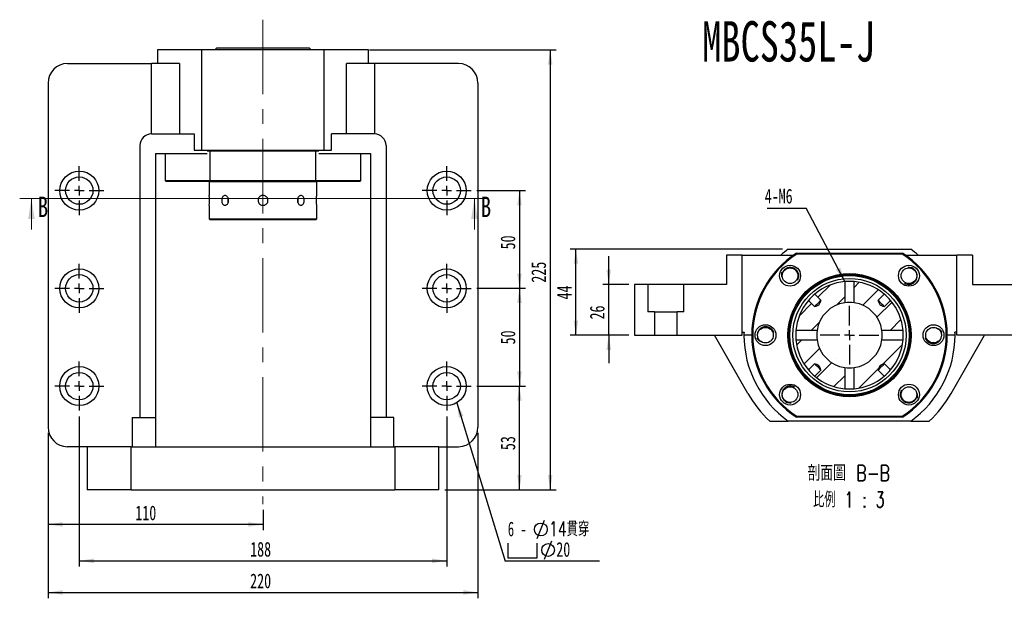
# Paper-space layout 'MBCS35L-J' of a CAD drawing. Header units: millimetres. Extents: x 11 to 324, y 10 to 201.
# Tile 2 of 4: x 11 to 179, y 91 to 190. Entities that reach past the tile are written whole.
import ezdxf

# ---------------------------------------------------------------- set-up
doc = ezdxf.new("R2010")
doc.units = ezdxf.units.MM
doc.linetypes.add('CENTERX2', pattern=[20.32, 12.7, -2.54, 2.54, -2.54])
doc.layers.add('圖層0', color=7, linetype='Continuous')
doc.styles.add('SLDTEXTSTYLE0', font='TXT', dxfattribs={"width": 0.7})
doc.styles.add('SLDTEXTSTYLE1', font='TXT', dxfattribs={"width": 0.7, "bigfont": 'bigfont'})
doc.styles.add('SLDTEXTSTYLE3', font='TXT', dxfattribs={"width": 0.75})
doc.styles.add('SLDTEXTSTYLE4', font='TXT', dxfattribs={"width": 0.633333})
doc.styles.add('SLDTEXTSTYLE5', font='TXT', dxfattribs={"width": 0.75, "bigfont": 'bigfont'})
doc.styles.add('SLDTEXTSTYLE6', font='TXT', dxfattribs={"width": 0.65625, "bigfont": 'bigfont'})
doc.dimstyles.new('SLDDIMSTYLE0', dxfattribs={"dimtxt": 0.18, "dimasz": 2.5, "dimexe": 0, "dimexo": 0.0625, "dimgap": 0, "dimtad": 0, "dimtih": 1, "dimtoh": 1, "dimdec": 0, "dimrnd": 1e-09, "dimzin": 0, "dimdsep": 46, "dimtxsty": 'Standard', "dimsah": 1, "dimcen": 0.09, "dimadec": 0, "dimazin": 0, "dimtfac": 2.5, "dimtdec": 0, "dimtofl": 0, "dimtmove": 0, "dimatfit": 3, "dimfxl": 0, "dimfrac": 2, "dimtolj": 1, "dimtzin": 0, "dimarcsym": 0})
doc.dimstyles.new('SLDDIMSTYLE3', dxfattribs={"dimtxt": 2.5, "dimasz": 2.5, "dimexe": 0, "dimexo": 0.0625, "dimtad": 1, "dimlfac": 3, "dimrnd": 1e-09, "dimzin": 12, "dimdsep": 46, "dimtxsty": 'SLDTEXTSTYLE0', "dimsah": 1, "dimcen": 0.09, "dimadec": 0, "dimazin": 3, "dimtfac": 1, "dimtofl": 0, "dimtmove": 0, "dimatfit": 3, "dimfxl": 0, "dimfrac": 2, "dimtolj": 1, "dimtzin": 12, "dimarcsym": 0})
doc.dimstyles.new('SLDDIMSTYLE4', dxfattribs={"dimtxt": 2.5, "dimasz": 2.5, "dimexe": 0, "dimexo": 0.0625, "dimtad": 1, "dimlfac": 3, "dimrnd": 1e-09, "dimzin": 12, "dimdsep": 46, "dimtxsty": 'SLDTEXTSTYLE0', "dimsah": 1, "dimcen": 0.09, "dimadec": 0, "dimazin": 3, "dimtfac": 1, "dimtmove": 0, "dimatfit": 0, "dimfxl": 0, "dimfrac": 2, "dimtolj": 1, "dimtzin": 12, "dimarcsym": 0})

# ---------------------------------------------------------------- blocks, each defined once
blk = doc.blocks.new('_D_52')
at = {"layer": '圖層0', "color": 7}
for p, q in [((89.06, 160.93), (97.31, 160.93)), ((96.31, 160.93), (96.31, 144.27)), ((89.06, 144.27), (97.31, 144.27))]:
    blk.add_line(p, q, dxfattribs=at)
for points in [[(96.31, 160.93), (95.92, 158.43), (96.69, 158.43)], [(96.31, 144.27), (96.69, 146.77), (95.92, 146.77)]]:
    blk.add_solid(points, dxfattribs=at)
at = {"layer": '圖層0', "color": 7, "insert": (93.08, 150.91), "char_height": 2.5, "attachment_point": 1, "rotation": 90, "style": 'SLDTEXTSTYLE0'}
blk.add_mtext('50', dxfattribs=at)
blk = doc.blocks.new('_D_53')
at = {"layer": '圖層0', "color": 7}
for p, q in [((89.06, 144.27), (97.31, 144.27)), ((96.31, 144.27), (96.31, 127.6)), ((89.06, 127.6), (97.31, 127.6))]:
    blk.add_line(p, q, dxfattribs=at)
for points in [[(96.31, 144.27), (95.92, 141.77), (96.69, 141.77)], [(96.31, 127.6), (96.69, 130.1), (95.92, 130.1)]]:
    blk.add_solid(points, dxfattribs=at)
at = {"layer": '圖層0', "color": 7, "insert": (93.08, 134.71), "char_height": 2.5, "attachment_point": 1, "rotation": 90, "style": 'SLDTEXTSTYLE0'}
blk.add_mtext('50', dxfattribs=at)
blk = doc.blocks.new('_D_54')
at = {"layer": '圖層0', "color": 7}
for p, q in [((89.06, 127.6), (97.31, 127.6)), ((96.31, 109.93), (96.31, 127.6)), ((83.56, 109.93), (97.31, 109.93))]:
    blk.add_line(p, q, dxfattribs=at)
for points in [[(96.31, 127.6), (95.92, 125.1), (96.69, 125.1)], [(96.31, 109.93), (96.69, 112.43), (95.92, 112.43)]]:
    blk.add_solid(points, dxfattribs=at)
at = {"layer": '圖層0', "color": 7, "insert": (93.08, 116.68), "char_height": 2.5, "attachment_point": 1, "rotation": 90, "style": 'SLDTEXTSTYLE0'}
blk.add_mtext('53', dxfattribs=at)
blk = doc.blocks.new('_D_55')
at = {"layer": '圖層0', "color": 7}
for p, q in [((21.22, 122.43), (21.22, 96.81)), ((83.89, 122.43), (83.89, 96.81)), ((21.22, 97.81), (83.89, 97.81))]:
    blk.add_line(p, q, dxfattribs=at)
for points in [[(21.22, 97.81), (23.72, 97.42), (23.72, 98.19)], [(83.89, 97.81), (81.39, 98.19), (81.39, 97.42)]]:
    blk.add_solid(points, dxfattribs=at)
at = {"layer": '圖層0', "color": 7, "insert": (50.37, 101.03), "char_height": 2.5, "attachment_point": 1, "style": 'SLDTEXTSTYLE0'}
blk.add_mtext('188', dxfattribs=at)
blk = doc.blocks.new('_D_56')
at = {"layer": '圖層0', "color": 7}
for p, q in [((15.89, 119.6), (15.89, 91.41)), ((89.22, 119.6), (89.22, 91.41)), ((15.89, 92.41), (89.22, 92.41))]:
    blk.add_line(p, q, dxfattribs=at)
for points in [[(15.89, 92.41), (18.39, 92.03), (18.39, 92.8)], [(89.22, 92.41), (86.72, 92.8), (86.72, 92.03)]]:
    blk.add_solid(points, dxfattribs=at)
at = {"layer": '圖層0', "color": 7, "insert": (50.37, 95.63), "char_height": 2.5, "attachment_point": 1, "style": 'SLDTEXTSTYLE0'}
blk.add_mtext('220', dxfattribs=at)
blk = doc.blocks.new('_D_57')
at = {"layer": '圖層0', "color": 7}
for p, q in [((15.89, 119.6), (15.89, 103.01)), ((52.56, 106.49), (52.56, 103.01)), ((52.56, 104.01), (15.89, 104.01))]:
    blk.add_line(p, q, dxfattribs=at)
for points in [[(15.89, 104.01), (18.39, 103.62), (18.39, 104.39)], [(52.56, 104.01), (50.06, 104.39), (50.06, 103.62)]]:
    blk.add_solid(points, dxfattribs=at)
at = {"layer": '圖層0', "color": 7, "insert": (30.78, 107.23), "char_height": 2.5, "attachment_point": 1, "style": 'SLDTEXTSTYLE0'}
blk.add_mtext('110', dxfattribs=at)
blk = doc.blocks.new('_D_58')
at = {"layer": '圖層0', "color": 7}
for p, q in [((70.72, 184.93), (102.55, 184.93)), ((101.55, 184.93), (101.55, 109.93)), ((83.56, 109.93), (102.55, 109.93))]:
    blk.add_line(p, q, dxfattribs=at)
for points in [[(101.55, 184.93), (101.16, 182.43), (101.93, 182.43)], [(101.55, 109.93), (101.93, 112.43), (101.16, 112.43)]]:
    blk.add_solid(points, dxfattribs=at)
at = {"layer": '圖層0', "color": 7, "insert": (98.33, 145.24), "char_height": 2.5, "attachment_point": 1, "rotation": 90, "style": 'SLDTEXTSTYLE0'}
blk.add_mtext('225', dxfattribs=at)
blk = doc.blocks.new('SW_SYMBOL_HOLE_DIAM')
at = {"layer": '圖層0', "color": 0}
blk.add_line((300, 0), (700, 1000), dxfattribs=at)
blk.add_circle((500, 500), 350, dxfattribs=at)
blk = doc.blocks.new('SW_SYMBOL_HOLE_SPOT')
at = {"layer": '圖層0', "color": 0}
for p, q in [((0, 875), (0, 75)), ((1600, 75), (1600, 875)), ((0, 75), (1600, 75))]:
    blk.add_line(p, q, dxfattribs=at)
blk = doc.blocks.new('SW_NOTE_16')
at = {"layer": '圖層0', "color": 0}
blk.add_line((16.08, 0), (0, 0), dxfattribs=at)
at = {"layer": '圖層0', "color": 0, "xscale": 0.003121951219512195, "yscale": 0.003121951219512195, "zscale": 0.003121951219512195}
for name, p in [('SW_SYMBOL_HOLE_DIAM', (4.52, 3.83)), ('SW_SYMBOL_HOLE_DIAM', (5.76, 0.33)), ('SW_SYMBOL_HOLE_SPOT', (0.45, 0.33))]:
    blk.add_blockref(name, p, dxfattribs=at)
at = {"layer": '圖層0', "color": 0, "char_height": 2.5, "attachment_point": 1}
for s, insert, style in [('6 -', (0.45, 6.74), 'SLDTEXTSTYLE4'), ('14\\M+18AD1\\M+190FA', (7.49, 6.74), 'SLDTEXTSTYLE1'), ('20', (8.72, 3.24), 'SLDTEXTSTYLE0')]:
    blk.add_mtext(s, dxfattribs=dict(at, insert=insert, style=style))
blk = doc.blocks.new('SW_CENTERMARKSYMBOL_28')
at = {"layer": '圖層0', "color": 0}
for p, q in [((0, 1.67), (0, 4.17)), ((-1.67, 0), (-4.17, 0)), ((0, 0), (-0.83, 0)), ((0, 0), (0, 0.83)), ((0, 0), (0, -0.83)), ((0, 0), (0.83, 0)), ((1.67, 0), (4.17, 0)), ((0, -1.67), (0, -4.17))]:
    blk.add_line(p, q, dxfattribs=at)
blk = doc.blocks.new('SW_CENTERMARKSYMBOL_29')
at = {"layer": '圖層0', "color": 0}
for p, q in [((0, 1.67), (0, 4.17)), ((-1.67, 0), (-4.17, 0)), ((0, 0), (-0.83, 0)), ((0, 0), (0, 0.83)), ((0, 0), (0, -0.83)), ((0, 0), (0.83, 0)), ((1.67, 0), (4.17, 0)), ((0, -1.67), (0, -4.17))]:
    blk.add_line(p, q, dxfattribs=at)
blk = doc.blocks.new('SW_CENTERMARKSYMBOL_30')
at = {"layer": '圖層0', "color": 0}
for p, q in [((0, 1.67), (0, 4.17)), ((-1.67, 0), (-4.17, 0)), ((0, 0), (-0.83, 0)), ((0, 0), (0, 0.83)), ((0, 0), (0, -0.83)), ((0, 0), (0.83, 0)), ((1.67, 0), (4.17, 0)), ((0, -1.67), (0, -4.17))]:
    blk.add_line(p, q, dxfattribs=at)
blk = doc.blocks.new('SW_CENTERMARKSYMBOL_31')
at = {"layer": '圖層0', "color": 0}
for p, q in [((0, 1.67), (0, 4.17)), ((-1.67, 0), (-4.17, 0)), ((0, 0), (-0.83, 0)), ((0, 0), (0, 0.83)), ((0, 0), (0, -0.83)), ((0, 0), (0.83, 0)), ((1.67, 0), (4.17, 0)), ((0, -1.67), (0, -4.17))]:
    blk.add_line(p, q, dxfattribs=at)
blk = doc.blocks.new('SW_CENTERMARKSYMBOL_32')
at = {"layer": '圖層0', "color": 0}
for p, q in [((0, 1.67), (0, 4.17)), ((-1.67, 0), (-4.17, 0)), ((0, 0), (-0.83, 0)), ((0, 0), (0, 0.83)), ((0, 0), (0, -0.83)), ((0, 0), (0.83, 0)), ((1.67, 0), (4.17, 0)), ((0, -1.67), (0, -4.17))]:
    blk.add_line(p, q, dxfattribs=at)
blk = doc.blocks.new('SW_CENTERMARKSYMBOL_33')
at = {"layer": '圖層0', "color": 0}
for p, q in [((0, 1.67), (0, 4.17)), ((-1.67, 0), (-4.17, 0)), ((0, 0), (-0.83, 0)), ((0, 0), (0, 0.83)), ((0, 0), (0, -0.83)), ((0, 0), (0.83, 0)), ((1.67, 0), (4.17, 0)), ((0, -1.67), (0, -4.17))]:
    blk.add_line(p, q, dxfattribs=at)
blk = doc.blocks.new('_D_59')
at = {"layer": '圖層0', "color": 7}
for p, q in [((111.53, 144.95), (111.53, 149.76)), ((114.94, 144.95), (110.53, 144.95)), ((111.53, 136.28), (111.53, 144.95)), ((114.94, 136.28), (110.53, 136.28)), ((111.53, 136.28), (111.53, 131.48))]:
    blk.add_line(p, q, dxfattribs=at)
for points in [[(111.53, 144.95), (111.92, 147.45), (111.15, 147.45)], [(111.53, 136.28), (111.15, 133.78), (111.92, 133.78)]]:
    blk.add_solid(points, dxfattribs=at)
at = {"layer": '圖層0', "color": 7, "insert": (108.31, 138.96), "char_height": 2.5, "attachment_point": 1, "rotation": 90, "style": 'SLDTEXTSTYLE0'}
blk.add_mtext('26', dxfattribs=at)
blk = doc.blocks.new('_D_60')
at = {"layer": '圖層0', "color": 7}
for p, q in [((141.17, 150.95), (104.94, 150.95)), ((105.94, 136.28), (105.94, 150.95)), ((114.94, 136.28), (104.94, 136.28))]:
    blk.add_line(p, q, dxfattribs=at)
for points in [[(105.94, 150.95), (105.55, 148.45), (106.32, 148.45)], [(105.94, 136.28), (106.32, 138.78), (105.55, 138.78)]]:
    blk.add_solid(points, dxfattribs=at)
at = {"layer": '圖層0', "color": 7, "insert": (102.71, 142.37), "char_height": 2.5, "attachment_point": 1, "rotation": 90, "style": 'SLDTEXTSTYLE0'}
blk.add_mtext('44', dxfattribs=at)
blk = doc.blocks.new('SW_NOTE_17')
at = {"layer": '圖層0', "color": 0, "char_height": 2.6458, "attachment_point": 2}
for s, insert, style in [('\\M+19655\\M+196CA\\M+19AA4 B-B', (8.27, 3.41), 'SLDTEXTSTYLE5'), ('\\M+194E4\\M+197E1 1 : 3', (8.27, -1.12), 'SLDTEXTSTYLE6')]:
    blk.add_mtext(s, dxfattribs=dict(at, insert=insert, style=style))
blk = doc.blocks.new('SW_NOTE_18')
at = {"layer": '圖層0', "color": 0}
blk.add_line((-6.64, 0), (0, 0), dxfattribs=at)
at = {"layer": '圖層0', "color": 0, "insert": (-7.05, 3.29), "char_height": 2.5, "attachment_point": 1, "style": 'SLDTEXTSTYLE0'}
blk.add_mtext('4-M6', dxfattribs=at)
blk = doc.blocks.new('SW_CENTERMARKSYMBOL_34')
at = {"layer": '圖層0', "color": 0}
for p, q in [((0, 1.67), (0, 5)), ((-1.67, 0), (-5, 0)), ((0, 0), (-0.83, 0)), ((0, 0), (0, 0.83)), ((0, 0), (0, -0.83)), ((0, 0), (0.83, 0)), ((1.67, 0), (5, 0)), ((0, -1.67), (0, -5))]:
    blk.add_line(p, q, dxfattribs=at)

psp = doc.layouts.new('MBCS35L-J')

# ---------------------------------------------------------------- hatches: boundary and pattern name
at = {"linetype": 'Continuous', "lineweight": 18}
h = psp.add_hatch(dxfattribs=at)
h.set_pattern_fill('ANSI31', style=0)
edge = h.paths.add_edge_path(flags=0)
edge.add_spline(control_points=[(147.7217, 142.2443), (147.7103, 142.2051), (147.6988, 142.166), (147.6869, 142.1269), (147.6473, 141.9958), (147.6061, 141.8644), (147.5511, 141.7389), (147.5184, 141.6645), (147.4796, 141.5911), (147.4274, 141.5289), (147.3745, 141.4656), (147.3055, 141.4151), (147.2327, 141.3763), (147.0481, 141.2778), (146.8428, 141.2228), (146.6419, 141.1646)], knot_values=[0.00201175, 0.00201175, 0.00201175, 0.00201175, 0.00237879, 0.00237879, 0.00237879, 0.00361292, 0.00361292, 0.00361292, 0.00434766, 0.00434766, 0.00434766, 0.00509957, 0.00509957, 0.00509957, 0.00700167, 0.00700167, 0.00700167, 0.00700167], weights=[1, 1, 1, 1, 1, 1, 1, 1, 1, 1, 1, 1, 1, 1, 1, 1], degree=3, periodic=0)
edge.add_line((146.6419, 141.1646), (145.6038, 142.2027))
edge.add_arc((152.6029, 136.2833), 9.1667, 139.777639, 175.108463)
edge.add_line((143.4697, 137.0649), (147.0746, 137.0649))
edge.add_arc((152.6029, 136.2833), 5.5833, 98.047563, 171.952437, ccw=False)
edge.add_line((151.8213, 141.8116), (151.8213, 145.4165))
edge.add_arc((152.6029, 136.2833), 9.1667, 94.891537, 130.222361)
edge.add_line((146.6835, 143.2824), (147.7217, 142.2443))
h = psp.add_hatch(dxfattribs=at)
h.set_pattern_fill('ANSI31', style=0)
edge = h.paths.add_edge_path(flags=0)
edge.add_line((159.6021, 142.2027), (158.564, 141.1646))
edge.add_spline(control_points=[(158.564, 141.1646), (158.363, 141.2228), (158.1577, 141.2778), (157.9732, 141.3763), (157.9004, 141.4151), (157.8314, 141.4656), (157.7784, 141.5289), (157.7263, 141.5911), (157.6874, 141.6645), (157.6548, 141.7389), (157.5998, 141.8644), (157.5586, 141.9958), (157.5189, 142.1269), (157.5071, 142.166), (157.4956, 142.2051), (157.4842, 142.2443)], knot_values=[0.00944229, 0.00944229, 0.00944229, 0.00944229, 0.01132766, 0.01132766, 0.01132766, 0.01207296, 0.01207296, 0.01207296, 0.01280124, 0.01280124, 0.01280124, 0.01402452, 0.01402452, 0.01402452, 0.01438833, 0.01438833, 0.01438833, 0.01438833], weights=[1, 1, 1, 1, 1, 1, 1, 1, 1, 1, 1, 1, 1, 1, 1, 1], degree=3, periodic=0)
edge.add_line((157.4842, 142.2443), (158.5224, 143.2824))
edge.add_arc((152.6029, 136.2833), 9.1667, 49.777639, 85.108463)
edge.add_line((153.3846, 145.4165), (153.3846, 141.8116))
edge.add_arc((152.6029, 136.2833), 5.5833, 8.047563, 81.952437, ccw=False)
edge.add_line((158.1313, 137.0649), (161.7362, 137.0649))
edge.add_arc((152.6029, 136.2833), 9.1667, 4.891537, 40.222361)
h = psp.add_hatch(dxfattribs=at)
h.set_pattern_fill('ANSI31', style=0)
edge = h.paths.add_edge_path(flags=0)
edge.add_spline(control_points=[(146.6419, 131.402), (146.8434, 131.3436), (147.0494, 131.2885), (147.2342, 131.1894), (147.296, 131.1563), (147.3551, 131.1153), (147.4034, 131.0646), (147.4548, 131.0106), (147.4948, 130.9455), (147.5276, 130.8785), (147.6137, 130.702), (147.667, 130.5109), (147.7217, 130.3223)], knot_values=[0.00436525, 0.00436525, 0.00436525, 0.00436525, 0.00624983, 0.00624983, 0.00624983, 0.00687353, 0.00687353, 0.00687353, 0.00753712, 0.00753712, 0.00753712, 0.00928642, 0.00928642, 0.00928642, 0.00928642], weights=[1, 1, 1, 1, 1, 1, 1, 1, 1, 1, 1, 1, 1], degree=3, periodic=0)
edge.add_line((147.7217, 130.3223), (146.6835, 129.2841))
edge.add_arc((152.6029, 136.2833), 9.1667, 229.777639, 265.108463)
edge.add_line((151.8213, 127.15), (151.8213, 130.7549))
edge.add_arc((152.6029, 136.2833), 5.5833, 188.047563, 261.952437, ccw=False)
edge.add_line((147.0746, 135.5016), (143.4697, 135.5016))
edge.add_arc((152.6029, 136.2833), 9.1667, 184.891537, 220.222361)
edge.add_line((145.6038, 130.3638), (146.6419, 131.402))
h = psp.add_hatch(dxfattribs=at)
h.set_pattern_fill('ANSI31', style=0)
edge = h.paths.add_edge_path(flags=0)
edge.add_line((158.564, 131.402), (159.6021, 130.3638))
edge.add_arc((152.6029, 136.2833), 9.1667, 319.777639, 355.108463)
edge.add_line((161.7362, 135.5016), (158.1313, 135.5016))
edge.add_arc((152.6029, 136.2833), 5.5833, 278.047563, 351.952437, ccw=False)
edge.add_line((153.3846, 130.7549), (153.3846, 127.15))
edge.add_arc((152.6029, 136.2833), 9.1667, 274.891537, 310.222361)
edge.add_line((158.5224, 129.2841), (157.4842, 130.3223))
edge.add_spline(control_points=[(157.4842, 130.3223), (157.5425, 130.5232), (157.5975, 130.7285), (157.696, 130.913), (157.7348, 130.9858), (157.7853, 131.0548), (157.8485, 131.1078), (157.9108, 131.16), (157.9842, 131.1988), (158.0586, 131.2314), (158.1841, 131.2864), (158.3154, 131.3276), (158.4466, 131.3673), (158.4857, 131.3791), (158.5248, 131.3906), (158.564, 131.402)], knot_values=[0.00944229, 0.00944229, 0.00944229, 0.00944229, 0.01132766, 0.01132766, 0.01132766, 0.01207296, 0.01207296, 0.01207296, 0.01280124, 0.01280124, 0.01280124, 0.01402452, 0.01402452, 0.01402452, 0.01438833, 0.01438833, 0.01438833, 0.01438833], weights=[1, 1, 1, 1, 1, 1, 1, 1, 1, 1, 1, 1, 1, 1, 1, 1], degree=3, periodic=0)

# ---------------------------------------------------------------- linework, layer by layer
at = {"color": 7, "linetype": 'Continuous', "lineweight": 25}
for p, q in [((34.5554, 184.9334), (34.5554, 182.6001)), ((42.1204, 184.9334), (34.5554, 184.9334)), ((42.1204, 167.8334), (42.1204, 184.9334)), ((62.9903, 184.9334), (42.1204, 184.9334)), ((44.6554, 185.2668), (44.322, 184.9334)), ((44.6554, 185.2668), (60.4554, 185.2668)), ((60.7887, 184.9334), (60.4554, 185.2668)), ((62.9903, 167.8334), (62.9903, 184.9334)), ((70.5554, 184.9334), (62.9903, 184.9334)), ((70.5554, 182.6001), (70.5554, 184.9334)), ((19.222, 182.6001), (33.5583, 182.6001)), ((33.5583, 170.6001), (33.5583, 182.6001)), ((38.3075, 182.6001), (33.5583, 182.6001)), ((38.3075, 182.6001), (38.3075, 170.6001)), ((66.8032, 170.6001), (66.8032, 182.6001)), ((71.5524, 182.6001), (66.8032, 182.6001)), ((71.5524, 182.6001), (71.5524, 170.6001)), ((85.8887, 182.6001), (71.5524, 182.6001)), ((15.8887, 179.2668), (15.8887, 120.6001)), ((89.222, 179.2668), (89.222, 120.6001)), ((33.5554, 170.6001), (40.8412, 170.6001)), ((40.8412, 170.6001), (40.8412, 167.8334)), ((64.2695, 167.8334), (64.2695, 170.6001)), ((71.5554, 170.6001), (64.2695, 170.6001)), ((31.5554, 168.6001), (31.5554, 122.2668)), ((73.5554, 168.6001), (73.5554, 122.2668)), ((34.222, 167.2668), (43.016, 167.2668)), ((34.222, 167.2668), (34.222, 122.2668)), ((35.8887, 167.2668), (35.8887, 162.6668)), ((40.8412, 167.8334), (42.1204, 167.8334)), ((42.1204, 167.8334), (62.9903, 167.8334)), ((43.5123, 167.6668), (43.016, 167.6668)), ((43.5615, 167.8334), (43.5123, 167.6668)), ((43.5123, 167.6668), (43.5123, 162.6668)), ((61.5985, 167.6668), (43.5123, 167.6668)), ((61.5985, 167.6668), (61.5492, 167.8334)), ((61.5985, 162.6668), (61.5985, 167.6668)), ((62.0947, 167.6668), (61.5985, 167.6668)), ((62.0947, 167.2668), (70.8887, 167.2668)), ((62.9903, 167.8334), (64.2695, 167.8334)), ((69.222, 162.6668), (69.222, 167.2668)), ((70.8887, 167.2668), (70.8887, 122.2668)), ((35.8887, 162.6668), (36.0554, 162.5001)), ((35.8887, 162.6668), (43.5123, 162.6668)), ((43.5615, 162.5001), (36.0554, 162.5001)), ((43.4554, 162.5001), (43.3887, 162.4334)), ((43.3887, 162.4334), (43.3887, 160.1062)), ((61.722, 162.4334), (43.3887, 162.4334)), ((43.5123, 162.6668), (61.5985, 162.6668)), ((43.5123, 162.6668), (43.5615, 162.5001)), ((61.5492, 162.5001), (43.5615, 162.5001)), ((61.5492, 162.5001), (61.5985, 162.6668)), ((69.0554, 162.5001), (61.5492, 162.5001)), ((61.5985, 162.6668), (69.222, 162.6668)), ((61.722, 162.4334), (61.6554, 162.5001)), ((61.722, 160.1062), (61.722, 162.4334)), ((69.0554, 162.5001), (69.222, 162.6668)), ((43.3887, 158.4168), (43.3887, 156.1001)), ((61.722, 156.1001), (61.722, 158.4168)), ((43.3887, 156.1001), (43.5554, 155.9334)), ((43.3887, 156.1001), (61.722, 156.1001)), ((61.5554, 155.9334), (43.5554, 155.9334)), ((61.5554, 155.9334), (61.722, 156.1001)), ((131.6029, 149.9499), (131.6029, 144.9499)), ((134.2696, 149.9499), (131.6029, 149.9499)), ((134.2696, 136.2833), (134.2696, 149.9499)), ((134.2696, 149.9499), (143.0635, 149.9499)), ((142.168, 150.9499), (163.0379, 150.9499)), ((143.5598, 150.2833), (143.6091, 150.1166)), ((143.5598, 150.2833), (161.646, 150.2833)), ((161.5968, 150.1166), (143.6091, 150.1166)), ((161.5968, 150.1166), (161.646, 150.2833)), ((162.1423, 149.9499), (170.9363, 149.9499)), ((170.9363, 136.2833), (170.9363, 149.9499)), ((173.6029, 149.9499), (170.9363, 149.9499)), ((173.6029, 149.9499), (173.6029, 144.9499)), ((115.9363, 144.9499), (115.9363, 136.2833)), ((118.2143, 144.9499), (115.9363, 144.9499)), ((118.2143, 144.9499), (118.2143, 140.2833)), ((124.3249, 144.9499), (118.2143, 144.9499)), ((124.3249, 140.2833), (124.3249, 144.9499)), ((131.6029, 144.9499), (124.3249, 144.9499)), ((151.8213, 145.4165), (151.8213, 141.8116)), ((153.3846, 141.8116), (153.3846, 145.4165)), ((173.6029, 144.9499), (180.8809, 144.9499)), ((147.7217, 142.2443), (146.6835, 143.2824)), ((158.5224, 143.2824), (157.4842, 142.2443)), ((145.6038, 142.2027), (146.6419, 141.1646)), ((158.564, 141.1646), (159.6021, 142.2027)), ((119.3543, 140.2833), (118.2143, 140.2833)), ((119.3543, 140.2833), (119.3543, 136.2833)), ((119.3543, 140.2833), (123.1849, 140.2833)), ((124.3249, 140.2833), (123.1849, 140.2833)), ((123.1849, 136.2833), (123.1849, 140.2833)), ((115.9363, 136.2833), (119.3543, 136.2833)), ((119.3543, 136.2833), (123.1849, 136.2833)), ((123.1849, 136.2833), (134.2696, 136.2833)), ((135.2471, 126.3447), (129.5559, 136.2833)), ((134.2696, 136.7833), (134.6099, 136.7833)), ((135.9363, 136.2833), (134.6029, 136.2833)), ((147.0746, 137.0649), (143.4697, 137.0649)), ((161.7362, 137.0649), (158.1313, 137.0649)), ((170.6029, 136.2833), (169.2696, 136.2833)), ((169.9588, 126.3447), (175.65, 136.2833)), ((170.9363, 136.7833), (170.596, 136.7833)), ((182.021, 136.2833), (170.9363, 136.2833)), ((143.4697, 135.5016), (147.0746, 135.5016)), ((158.1313, 135.5016), (161.7362, 135.5016)), ((146.6419, 131.402), (145.6038, 130.3638)), ((159.6021, 130.3638), (158.564, 131.402)), ((146.6835, 129.2841), (147.7217, 130.3223)), ((151.8213, 130.7549), (151.8213, 127.15)), ((153.3846, 127.15), (153.3846, 130.7549)), ((157.4842, 130.3223), (158.5224, 129.2841)), ((30.222, 122.2668), (34.222, 122.2668)), ((30.222, 122.2668), (30.222, 117.2668)), ((34.222, 122.2668), (34.222, 117.2668)), ((74.8887, 122.2668), (70.8887, 122.2668)), ((70.8887, 122.2668), (70.8887, 117.2668)), ((74.8887, 117.2668), (74.8887, 122.2668)), ((139.0056, 121.6166), (142.168, 121.6166)), ((163.0379, 121.6166), (142.168, 121.6166)), ((143.5598, 122.2833), (143.6091, 122.4499)), ((161.646, 122.2833), (143.5598, 122.2833)), ((143.6091, 122.4499), (161.5968, 122.4499)), ((161.5968, 122.4499), (161.646, 122.2833)), ((163.0379, 121.6166), (166.2003, 121.6166)), ((22.5554, 117.2668), (19.222, 117.2668)), ((22.5554, 117.2668), (22.5554, 109.9334)), ((30.0554, 117.2668), (22.5554, 117.2668)), ((30.0554, 109.9334), (30.0554, 117.2668)), ((30.0554, 117.2668), (75.0554, 117.2668)), ((75.0554, 117.2668), (75.0554, 109.9334)), ((82.5554, 117.2668), (75.0554, 117.2668)), ((82.5554, 109.9334), (82.5554, 117.2668)), ((82.5554, 117.2668), (85.8887, 117.2668)), ((30.0554, 109.9334), (22.5554, 109.9334)), ((30.0554, 109.9334), (75.0554, 109.9334)), ((82.5554, 109.9334), (75.0554, 109.9334))]:
    psp.add_line(p, q, dxfattribs=at)
at = {"color": 7, "linetype": 'Continuous', "lineweight": 18}
for p, q in [((90.6231, 159.6007), (11.0551, 159.6007)), ((13.0551, 154.2807), (13.0551, 159.6007)), ((88.6231, 154.2807), (88.6231, 159.6007))]:
    psp.add_line(p, q, dxfattribs=at)
at = {"color": 7, "linetype": 'Continuous', "lineweight": 25, "flags": 128}
for points in [[(58.5658, 159.2668), (58.5338, 159.5374), (58.5021, 159.6436)], [(58.501, 158.8869), (58.5338, 158.9962), (58.5658, 159.2668)], [(147.7217, 142.2443), (147.6317, 142.1544), (147.5043, 142.027), (147.3501, 141.8727), (147.1818, 141.7044), (147.0135, 141.5361), (146.8592, 141.3819), (146.7318, 141.2545), (146.6419, 141.1646)], [(146.6419, 141.1646), (146.9434, 141.2553), (147.2327, 141.3763), (147.4274, 141.5289), (147.5511, 141.7389), (147.6869, 142.1269), (147.7217, 142.2443)], [(158.564, 141.1646), (158.474, 141.2545), (158.3466, 141.3819), (158.1924, 141.5361), (158.0241, 141.7044), (157.8558, 141.8727), (157.7016, 142.027), (157.5742, 142.1544), (157.4842, 142.2443)], [(157.4842, 142.2443), (157.5189, 142.1269), (157.6548, 141.7389), (157.7784, 141.5289), (157.9732, 141.3763), (158.2624, 141.2553), (158.564, 141.1646)], [(146.6419, 131.402), (146.7318, 131.3121), (146.8592, 131.1847), (147.0135, 131.0304), (147.1818, 130.8621), (147.3501, 130.6938), (147.5043, 130.5396), (147.6317, 130.4122), (147.7217, 130.3223)], [(157.4842, 130.3223), (157.5742, 130.4122), (157.7016, 130.5396), (157.8558, 130.6938), (158.0241, 130.8621), (158.1924, 131.0304), (158.3466, 131.1847), (158.474, 131.3121), (158.564, 131.402)], [(158.564, 131.402), (158.4466, 131.3673), (158.0586, 131.2314), (157.8485, 131.1078), (157.696, 130.913), (157.575, 130.6238), (157.4842, 130.3223)], [(162.9225, 124.7434), (163.0932, 124.7766), (163.1911, 124.8058)]]:
    psp.add_lwpolyline(points, dxfattribs=at)
at = {"color": 7, "linetype": 'Continuous', "lineweight": 25}
for centre, radius in [((21.222, 160.9334), 3.3333), ((21.222, 160.9334), 2.3333), ((83.8887, 160.9334), 3.3333), ((83.8887, 160.9334), 2.3333), ((142.4677, 146.4185), 1.7833), ((162.7381, 146.4185), 1.7833), ((21.222, 144.2668), 3.3333), ((21.222, 144.2668), 2.3333), ((83.8887, 144.2668), 3.3333), ((83.8887, 144.2668), 2.3333), ((142.4677, 146.4185), 1.3333), ((152.6029, 136.2833), 10.5), ((152.6029, 136.2833), 10.3333), ((152.6029, 136.2833), 10.1667), ((162.7381, 146.4185), 1.3333), ((152.6029, 136.2833), 9.6667), ((138.2696, 136.2833), 1.7833), ((166.9363, 136.2833), 1.7833), ((138.2696, 136.2833), 1.3333), ((166.9363, 136.2833), 1.3333), ((21.222, 127.6001), 3.3333), ((21.222, 127.6001), 2.3333), ((83.8887, 127.6001), 3.3333), ((83.8887, 127.6001), 2.3333), ((142.4677, 126.1481), 1.7833), ((162.7381, 126.1481), 1.7833), ((142.4677, 126.1481), 1.3333), ((162.7381, 126.1481), 1.3333)]:
    psp.add_circle(centre, radius, dxfattribs=at)
for centre, radius, start, end in [((19.222, 179.2668), 3.3333, 90, 180), ((85.8887, 179.2668), 3.3333, 0, 90), ((33.5554, 168.6001), 2, 90, 180), ((71.5554, 168.6001), 2, 0, 90), ((34.2432, 159.2667), 9.1849, 354.690283, 5.243978), ((47.6877, 159.2668), 1.143, 160.938831, 199.372833), ((152.6029, 136.2833), 16.6667, 122.85988, 237.14012), ((152.6029, 136.2833), 16.5, 123.030152, 236.969848), ((152.6029, 136.2833), 18, 125.430945, 130.601061), ((152.6029, 136.2833), 16.5, 303.030152, 56.969848), ((152.6029, 136.2833), 16.6667, 302.85988, 57.14012), ((152.6029, 136.2833), 18, 49.398939, 54.569055), ((152.6029, 136.2833), 9.1667, 94.891537, 130.222361), ((152.6029, 136.2833), 9.1666, 85.10845, 94.89155), ((152.6029, 136.2833), 9.1667, 49.777639, 85.108463), ((152.6029, 136.2834), 9.1665, 130.222299, 139.777701), ((152.603, 136.2834), 9.1665, 40.222299, 49.777701), ((152.6029, 136.2833), 9.1667, 139.777639, 175.108463), ((152.6029, 136.2833), 5.5833, 98.047563, 171.952437), ((152.6029, 136.2832), 5.5834, 81.952508, 98.047492), ((152.6029, 136.2833), 5.5833, 8.047563, 81.952437), ((152.6029, 136.2833), 9.1667, 4.891537, 40.222361), ((152.6029, 136.2833), 18, 178.408246, 180), ((152.6029, 136.2833), 18, 180, 234.569055), ((138.2696, 136.2833), 1.4167, 156.638138, 180), ((152.6029, 136.2833), 9.1666, 175.10845, 184.89155), ((152.603, 136.2833), 5.5834, 171.952508, 188.047492), ((152.6029, 136.2833), 5.5834, 351.952508, 8.047492), ((152.603, 136.2833), 9.1666, 355.10845, 4.89155), ((152.6029, 136.2833), 18, 305.430945, 0), ((152.6029, 136.2833), 18, 0, 1.591754), ((152.6029, 136.2833), 9.1667, 184.891537, 220.222361), ((152.6029, 136.2833), 5.5833, 188.047563, 261.952437), ((152.6029, 136.2833), 5.5833, 278.047563, 351.952437), ((152.6029, 136.2833), 9.1667, 319.777639, 355.108463), ((146.5047, 130.1851), 1.2246, 6.431907, 83.568093), ((152.6029, 136.2832), 9.1665, 220.222299, 229.777701), ((152.6029, 136.2833), 5.5833, 261.952446, 278.047554), ((152.603, 136.2832), 9.1665, 310.222299, 319.777701), ((152.6029, 136.2833), 9.1667, 229.777639, 265.108463), ((152.6029, 136.2833), 9.1667, 274.891537, 310.222361), ((152.6029, 136.2833), 20, 209.797016, 227.166572), ((152.6029, 136.2831), 9.1665, 265.108398, 274.891602), ((152.6029, 136.2833), 20, 312.833428, 330.202984), ((19.222, 120.6001), 3.3333, 180, 270), ((85.8887, 120.6001), 3.3333, 270, 0)]:
    psp.add_arc(centre, radius, start, end, dxfattribs=at)
for points, knots in [([(46.6896, 159.2668), (46.6825, 159.1733), (46.6684, 158.9863), (46.5588, 158.7373), (46.4003, 158.5475), (46.2069, 158.4386), (46.0047, 158.423), (45.8167, 158.5022), (45.6618, 158.667), (45.5545, 158.8996), (45.5042, 159.1738), (45.5149, 159.458), (45.5856, 159.7204), (45.7104, 159.9321), (45.879, 160.0693), (46.0748, 160.116), (46.2762, 160.0672), (46.4601, 159.9287), (46.6024, 159.7159), (46.6788, 159.4822), (46.6866, 159.3277), (46.6896, 159.2668)], [0, 0, 0, 0, 0.05353801, 0.10706972, 0.1607408, 0.21450377, 0.26811585, 0.32157078, 0.37510594, 0.42883361, 0.48256752, 0.53610998, 0.58956114, 0.64316515, 0.69692589, 0.75060486, 0.80409103, 0.85757341, 0.91124637, 0.96500887, 1, 1, 1, 1]), ([(52.5554, 158.4168), (52.46, 158.4261), (52.2693, 158.4448), (52.0154, 158.5907), (51.8218, 158.8057), (51.7106, 159.0749), (51.6947, 159.365), (51.7755, 159.6436), (51.9435, 159.88), (52.1807, 160.0479), (52.4604, 160.1278), (52.7503, 160.1107), (53.0179, 159.9991), (53.2339, 159.8053), (53.3739, 159.5505), (53.4216, 159.2636), (53.3719, 158.9778), (53.2307, 158.7242), (53.0137, 158.5326), (52.7753, 158.4311), (52.6176, 158.4208), (52.5554, 158.4168)], [0, 0, 0, 0, 0.05353195, 0.1070583, 0.16072789, 0.21449444, 0.26810328, 0.32154749, 0.37507572, 0.42880559, 0.48254106, 0.53607762, 0.58952149, 0.6431211, 0.69688489, 0.75056399, 0.80404161, 0.85751448, 0.91118671, 0.96495232, 1, 1, 1, 1]), ([(59.5996, 159.2668), (59.5937, 159.1733), (59.582, 158.9863), (59.4893, 158.7373), (59.3496, 158.5475), (59.1698, 158.4386), (58.9697, 158.423), (58.7714, 158.5022), (58.5986, 158.667), (58.4732, 158.8996), (58.4127, 159.1738), (58.4257, 159.458), (58.5099, 159.7204), (58.6538, 159.9321), (58.8386, 160.0693), (59.0406, 160.116), (59.2355, 160.0672), (59.4032, 159.9287), (59.5265, 159.7159), (59.5906, 159.4822), (59.597, 159.3277), (59.5996, 159.2668)], [0, 0, 0, 0, 0.05353801, 0.10706972, 0.1607408, 0.21450377, 0.26811585, 0.32157078, 0.37510594, 0.42883361, 0.48256752, 0.53610998, 0.58956114, 0.64316515, 0.69692589, 0.75060486, 0.80409103, 0.85757341, 0.91124637, 0.96500887, 1, 1, 1, 1]), ([(61.722, 158.4168), (61.7211, 158.4261), (61.7193, 158.4448), (61.7069, 158.5907), (61.6931, 158.8057), (61.6831, 159.0749), (61.6815, 159.3651), (61.689, 159.6433), (61.7025, 159.8811), (61.7152, 160.0436), (61.7224, 160.1212), (61.7213, 160.1092), (61.7211, 160.1062)], [0, 0, 0, 0, 0.10705773, 0.21410425, 0.32143724, 0.42896414, 0.53617564, 0.64305789, 0.75010818, 0.85756171, 0.96502646, 1, 1, 1, 1]), ([(142.2837, 147.8023), (142.2013, 147.787), (142.0426, 147.7574), (141.822, 147.663), (141.6248, 147.5395), (141.451, 147.3844), (141.305, 147.2027), (141.1533, 146.9307), (141.0596, 146.5974), (141.077, 146.3377), (141.0839, 146.2345)], [0, 0, 0, 0, 0.11470651, 0.22065348, 0.32660021, 0.43254719, 0.5384939, 0.64444101, 0.85864338, 1, 1, 1, 1]), ([(143.7604, 145.6697), (143.8199, 145.7912), (143.9538, 146.0649), (143.9661, 146.5493), (143.8236, 147.0345), (143.5248, 147.4422), (143.1148, 147.7191), (142.6783, 147.8388), (142.4013, 147.8132), (142.2837, 147.8023)], [0, 0, 0, 0, 0.12497255, 0.28152282, 0.43713863, 0.58955494, 0.74208737, 0.89059212, 1, 1, 1, 1]), ([(162.5541, 147.8023), (162.7122, 147.831), (163.0034, 147.8838), (163.2849, 147.7954), (163.4136, 147.755)], [0, 0, 0, 0, 0.54260464, 1, 1, 1, 1]), ([(164.122, 146.6025), (164.1066, 146.685), (164.0771, 146.8436), (163.9826, 147.0642), (163.8592, 147.2614), (163.7041, 147.4352), (163.5224, 147.5812), (163.2504, 147.7329), (162.9171, 147.8266), (162.6574, 147.8092), (162.5541, 147.8023)], [0, 0, 0, 0, 0.11470651, 0.22065348, 0.32660021, 0.43254719, 0.5384939, 0.64444101, 0.85864338, 1, 1, 1, 1]), ([(141.0839, 146.2345), (141.0552, 146.3925), (141.0024, 146.6837), (141.0908, 146.9652), (141.1312, 147.0939)], [0, 0, 0, 0, 0.54260464, 1, 1, 1, 1]), ([(161.9894, 145.1258), (162.1109, 145.0664), (162.3846, 144.9324), (162.8689, 144.9201), (163.3542, 145.0626), (163.7618, 145.3614), (164.0388, 145.7714), (164.1584, 146.2079), (164.1329, 146.4849), (164.122, 146.6025)], [0, 0, 0, 0, 0.12497255, 0.28152282, 0.43713863, 0.58955494, 0.74208737, 0.89059212, 1, 1, 1, 1]), ([(139.7131, 136.6679), (139.6692, 136.7958), (139.5704, 137.0841), (139.2366, 137.4353), (138.7927, 137.6776), (138.2932, 137.7546), (137.8074, 137.6605), (137.4142, 137.4365), (137.2364, 137.2225), (137.161, 137.1317)], [0, 0, 0, 0, 0.12497249, 0.28152256, 0.43713852, 0.58955487, 0.74208711, 0.89059214, 1, 1, 1, 1]), ([(137.161, 137.1317), (137.1135, 137.0625), (137.0222, 136.9294), (136.933, 136.7067), (136.8809, 136.4799), (136.8676, 136.2473), (136.8928, 136.0156), (136.9779, 135.716), (137.1474, 135.4141), (137.3433, 135.2428), (137.4212, 135.1746)], [0, 0, 0, 0, 0.114706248, 0.220653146, 0.326600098, 0.432547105, 0.538494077, 0.644441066, 0.85864367, 1, 1, 1, 1]), ([(167.7847, 137.3919), (167.9167, 137.3004), (168.16, 137.1318), (168.2965, 136.8703), (168.359, 136.7507)], [0, 0, 0, 0, 0.54260511, 1, 1, 1, 1]), ([(168.0449, 135.4348), (168.0924, 135.504), (168.1837, 135.6371), (168.2728, 135.8599), (168.325, 136.0866), (168.3383, 136.3192), (168.3131, 136.5509), (168.228, 136.8505), (168.0585, 137.1524), (167.8626, 137.3238), (167.7847, 137.3919)], [0, 0, 0, 0, 0.114706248, 0.220653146, 0.326600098, 0.432547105, 0.538494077, 0.644441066, 0.85864367, 1, 1, 1, 1]), ([(137.4212, 135.1746), (137.2892, 135.2661), (137.0459, 135.4347), (136.9094, 135.6962), (136.8469, 135.8158)], [0, 0, 0, 0, 0.54260511, 1, 1, 1, 1]), ([(165.4928, 135.8987), (165.5367, 135.7707), (165.6355, 135.4825), (165.9692, 135.1312), (166.4132, 134.8889), (166.9127, 134.812), (167.3985, 134.906), (167.7917, 135.1301), (167.9695, 135.3441), (168.0449, 135.4348)], [0, 0, 0, 0, 0.12497249, 0.28152256, 0.43713852, 0.58955487, 0.74208711, 0.89059214, 1, 1, 1, 1]), ([(143.2165, 127.4407), (143.095, 127.5002), (142.8213, 127.6341), (142.3369, 127.6465), (141.8517, 127.5039), (141.444, 127.2051), (141.1671, 126.7951), (141.0474, 126.3586), (141.073, 126.0816), (141.0839, 125.9641)], [0, 0, 0, 0, 0.12497255, 0.28152282, 0.43713863, 0.58955494, 0.74208737, 0.89059212, 1, 1, 1, 1]), ([(161.4455, 126.8968), (161.386, 126.7753), (161.2521, 126.5016), (161.2397, 126.0173), (161.3823, 125.532), (161.6811, 125.1244), (162.0911, 124.8474), (162.5276, 124.7278), (162.8046, 124.7534), (162.9221, 124.7642)], [0, 0, 0, 0, 0.12497255, 0.28152282, 0.43713863, 0.58955494, 0.74208737, 0.89059212, 1, 1, 1, 1]), ([(162.9221, 124.7642), (163.0046, 124.7796), (163.1633, 124.8091), (163.3838, 124.9036), (163.5811, 125.027), (163.7549, 125.1821), (163.9009, 125.3638), (164.0526, 125.6358), (164.1462, 125.9691), (164.1289, 126.2288), (164.122, 126.3321)], [0, 0, 0, 0, 0.11470651, 0.22065348, 0.32660021, 0.43254719, 0.5384939, 0.64444101, 0.85864338, 1, 1, 1, 1]), ([(164.122, 126.3321), (164.1506, 126.174), (164.2035, 125.8828), (164.1151, 125.6014), (164.0747, 125.4726)], [0, 0, 0, 0, 0.54260464, 1, 1, 1, 1]), ([(141.0839, 125.9641), (141.0992, 125.8816), (141.1288, 125.7229), (141.2233, 125.5024), (141.3467, 125.3051), (141.5018, 125.1313), (141.6835, 124.9853), (141.9555, 124.8336), (142.2888, 124.74), (142.5485, 124.7573), (142.6517, 124.7642)], [0, 0, 0, 0, 0.11470651, 0.22065348, 0.32660021, 0.43254719, 0.5384939, 0.64444101, 0.85864338, 1, 1, 1, 1]), ([(142.6517, 124.7642), (142.4937, 124.7356), (142.2025, 124.6827), (141.921, 124.7711), (141.7923, 124.8115)], [0, 0, 0, 0, 0.54260464, 1, 1, 1, 1])]:
    psp.add_open_spline(points, degree=3, knots=knots, dxfattribs=at)
at = {"color": 7, "linetype": 'Continuous', "lineweight": 18}
for points in [[(13.0551, 159.6007), (12.4951, 156.1007), (13.6151, 156.1007)], [(88.6231, 159.6007), (88.0631, 156.1007), (89.1831, 156.1007)]]:
    psp.add_solid(points, dxfattribs=at)
at = {"layer": '圖層0', "color": 7, "linetype": 'CENTERX2', "lineweight": 18}
psp.add_line((52.5554, 190.0779), (52.5554, 107.4853), dxfattribs=at)

# ---------------------------------------------------------------- block references
at = {"layer": '圖層0', "color": 7}
for name, p in [('SW_CENTERMARKSYMBOL_29', (21.222, 160.9334)), ('SW_CENTERMARKSYMBOL_28', (83.8887, 160.9334)), ('SW_NOTE_18', (145.1901, 157.9518)), ('SW_CENTERMARKSYMBOL_30', (21.222, 144.2668)), ('SW_CENTERMARKSYMBOL_31', (83.8887, 144.2668)), ('SW_CENTERMARKSYMBOL_34', (152.6029, 136.2833)), ('SW_CENTERMARKSYMBOL_33', (21.222, 127.6001)), ('SW_CENTERMARKSYMBOL_32', (83.8887, 127.6001)), ('SW_NOTE_16', (93.868, 97.7559))]:
    psp.add_blockref(name, p, dxfattribs=at)
at = {"layer": '圖層0'}
psp.add_blockref('SW_NOTE_17', (144.2147, 110.6844), dxfattribs=at)

# ---------------------------------------------------------------- texts
at = {"color": 7, "linetype": 'Continuous', "char_height": 3.5, "attachment_point": 1, "style": 'SLDTEXTSTYLE3'}
for insert in [(14.1275, 159.9105), (89.6955, 159.9105)]:
    psp.add_mtext('B', dxfattribs=dict(at, insert=insert))
at = {"layer": '圖層0', "color": 7, "insert": (127.4628, 189.8242), "char_height": 6.87917, "attachment_point": 1, "style": 'SLDTEXTSTYLE0'}
psp.add_mtext('MBCS35L-J', dxfattribs=at)

# ---------------------------------------------------------------- dimensions: what is measured, and where the dimension line sits
at = {"layer": '圖層0', "color": 7}
for base, p1, p2, angle, dimstyle, picture, middle in [((101.5483, 109.9334), (69.722, 184.9334), (82.5554, 109.9334), 90, 'SLDDIMSTYLE3', '_D_58', (101.5483, 147.4334)), ((96.3072, 144.2668), (88.0554, 160.9334), (88.0554, 144.2668), 90, 'SLDDIMSTYLE3', '_D_52', (96.3072, 152.378)), ((105.9363, 150.9499), (115.9363, 136.2833), (142.168, 150.9499), 90, 'SLDDIMSTYLE3', '_D_60', (105.9363, 143.8306)), ((111.5332, 144.9499), (115.9363, 136.2833), (115.9363, 144.9499), 90, 'SLDDIMSTYLE4', '_D_59', (111.5332, 140.4225)), ((96.3072, 127.6001), (88.0554, 144.2668), (88.0554, 127.6001), 90, 'SLDDIMSTYLE3', '_D_53', (96.3072, 136.177)), ((96.3072, 127.6001), (82.5554, 109.9334), (88.0554, 127.6001), 90, 'SLDDIMSTYLE3', '_D_54', (96.3072, 118.1404)), ((83.8887, 97.8069), (21.222, 123.4334), (83.8887, 123.4334), 0, 'SLDDIMSTYLE3', '_D_55', (52.5697, 97.8069))]:
    dim = psp.add_linear_dim(base=base, p1=p1, p2=p2, angle=angle, dimstyle=dimstyle, dxfattribs=at)
    dim.commit()
    dim.dimension.update_dxf_attribs({"geometry": picture, "text_midpoint": middle, "dimtype": 160})
for base, p1, p2, picture, middle in [((89.222, 92.4116), (15.8887, 120.6001), (89.222, 120.6001), '_D_56', (52.5697, 92.4116)), ((15.8887, 104.0059), (52.5554, 107.4853), (15.8887, 120.6001), '_D_57', (32.9813, 104.0059))]:
    dim = psp.add_linear_dim(base=base, p1=p1, p2=p2, dimstyle='SLDDIMSTYLE3', dxfattribs=at)
    dim.commit()
    dim.dimension.update_dxf_attribs({"geometry": picture, "text_midpoint": middle, "dimtype": 160})

# ---------------------------------------------------------------- leaders
for points in [[(151.8213, 145.4165), (145.1901, 157.9518)], [(85.6333, 124.7598), (93.868, 97.7559)]]:
    psp.add_leader(points, dimstyle='SLDDIMSTYLE0', dxfattribs=at)

doc.saveas('drawing.dxf')
